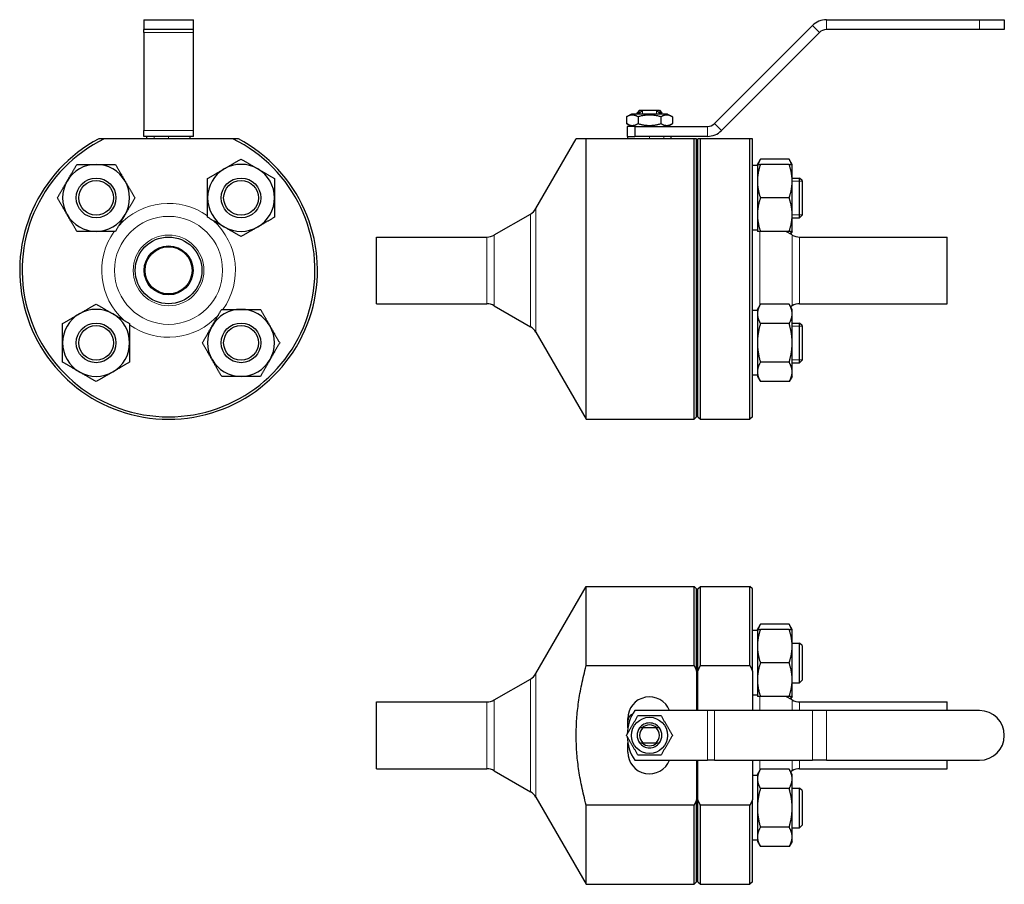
# Model space of a CAD drawing. Header units: millimetres. Extents: x 94 to 491, y 47 to 396.
import ezdxf

# ---------------------------------------------------------------- set-up
doc = ezdxf.new("R2010")
doc.units = ezdxf.units.MM
doc.layers.add('Widoczne (ISO)', color=7, linetype='Continuous', lineweight=25)
doc.layers.add('Widoczne wąskie (ISO)', color=7, linetype='Continuous', lineweight=20)

msp = doc.modelspace()

# ---------------------------------------------------------------- linework, layer by layer
at = {"layer": 'Widoczne (ISO)'}
for p, q in [((143.99, 395.67), (163.99, 395.67)), ((143.99, 395.67), (143.99, 391.67)), ((163.99, 391.67), (163.99, 395.67)), ((373.99, 353.84), (413.48, 393.33)), ((419.14, 395.67), (480.82, 395.67)), ((480.82, 395.67), (490.82, 395.67)), ((490.82, 395.67), (490.82, 391.67)), ((143.99, 390.5), (143.99, 391.67)), ((163.99, 391.67), (143.99, 391.67)), ((143.99, 390.5), (143.99, 351.02)), ((163.99, 390.5), (163.99, 391.67)), ((163.99, 351.02), (163.99, 390.5)), ((416.31, 390.5), (376.82, 351.02)), ((480.82, 391.67), (419.14, 391.67)), ((490.82, 391.67), (480.82, 391.67)), ((340.52, 357.67), (338.58, 356.55)), ((355.12, 357.67), (340.52, 357.67)), ((343.82, 359.17), (342.82, 358.17)), ((343.82, 358.17), (342.82, 358.17)), ((342.82, 357.67), (342.82, 358.17)), ((343.82, 359.17), (345.18, 359.17)), ((343.82, 357.67), (343.82, 358.17)), ((345.18, 359.17), (350.47, 359.17)), ((350.47, 359.17), (351.82, 359.17)), ((351.82, 359.17), (352.82, 358.17)), ((351.82, 358.17), (351.82, 357.67)), ((352.82, 358.17), (351.82, 358.17)), ((352.82, 357.67), (352.82, 358.17)), ((355.12, 357.67), (357.06, 356.55)), ((338.58, 356.55), (338.58, 353.79)), ((340.52, 352.67), (338.58, 353.79)), ((343.2, 356.55), (343.2, 353.79)), ((352.44, 356.55), (352.44, 353.79)), ((355.12, 352.67), (357.06, 353.79)), ((357.06, 356.55), (357.06, 353.79)), ((143.99, 348.67), (143.99, 351.02)), ((163.99, 348.67), (163.99, 351.02)), ((341.86, 352.67), (338.82, 352.67)), ((338.82, 352.67), (338.82, 348.67)), ((341.86, 352.67), (371.16, 352.67)), ((341.86, 352.67), (341.86, 348.67)), ((179.91, 347.67), (128.06, 347.67)), ((163.99, 348.67), (143.99, 348.67)), ((145.24, 347.67), (145.24, 348.67)), ((162.74, 347.67), (162.74, 348.67)), ((302.05, 319.56), (318.28, 347.67)), ((365.82, 347.67), (322.32, 347.67)), ((322.32, 234.67), (322.32, 347.67)), ((338.82, 348.67), (341.86, 348.67)), ((339.07, 347.67), (339.07, 348.67)), ((371.16, 348.67), (341.86, 348.67)), ((356.57, 347.67), (356.57, 348.67)), ((365.82, 234.67), (365.82, 347.67)), ((366.82, 235.67), (366.82, 347.67)), ((367.32, 235.67), (367.32, 347.67)), ((388.32, 347.67), (368.32, 347.67)), ((368.32, 234.67), (368.32, 347.67)), ((388.32, 234.67), (388.32, 347.67)), ((389.32, 235.67), (389.32, 347.67)), ((391.32, 337.38), (392.53, 339.46)), ((391.32, 337.38), (391.32, 330.63)), ((404.12, 339.46), (392.53, 339.46)), ((404.12, 337.38), (392.53, 337.38)), ((405.32, 337.38), (404.12, 339.46)), ((405.32, 330.63), (405.32, 337.38)), ((391.32, 336.88), (389.32, 336.88)), ((391.32, 330.63), (391.32, 317.13)), ((405.32, 331.88), (408.32, 331.88)), ((405.32, 317.13), (405.32, 330.63)), ((408.32, 315.88), (408.32, 331.88)), ((409.32, 330.88), (408.32, 331.88)), ((409.32, 330.88), (409.32, 316.88)), ((366.82, 323.67), (367.32, 323.67)), ((404.12, 323.88), (392.53, 323.88)), ((285.23, 308.93), (299.86, 317.37)), ((391.32, 317.13), (391.32, 310.38)), ((405.32, 310.38), (405.32, 317.13)), ((405.32, 315.88), (408.32, 315.88)), ((409.32, 316.88), (408.32, 315.88)), ((391.32, 310.88), (389.32, 310.88)), ((404.12, 310.38), (392.53, 310.38)), ((405.34, 308.93), (402.83, 310.38)), ((405.32, 310.38), (404.7, 309.29)), ((237.82, 281.22), (237.82, 308.12)), ((237.82, 308.12), (282.23, 308.12)), ((408.34, 308.12), (467.82, 308.12)), ((467.82, 281.22), (467.82, 308.12)), ((237.82, 281.22), (282.23, 281.22)), ((285.23, 280.42), (299.86, 271.98)), ((391.32, 278.47), (389.32, 278.47)), ((391.32, 278.97), (392.53, 281.06)), ((391.32, 278.97), (391.32, 277.16)), ((404.12, 281.06), (392.53, 281.06)), ((405.32, 278.97), (404.12, 281.06)), ((405.34, 280.42), (404.7, 280.05)), ((405.32, 277.16), (405.32, 278.97)), ((408.34, 281.22), (467.82, 281.22)), ((391.32, 277.16), (391.32, 265.47)), ((405.32, 265.47), (405.32, 277.16)), ((404.12, 273.26), (392.53, 273.26)), ((405.32, 273.47), (408.32, 273.47)), ((408.32, 257.47), (408.32, 273.47)), ((409.32, 272.47), (408.32, 273.47)), ((409.32, 272.47), (409.32, 258.47)), ((302.05, 269.78), (322.32, 234.67)), ((366.82, 265.67), (367.32, 265.67)), ((391.32, 265.47), (391.32, 253.78)), ((405.32, 253.78), (405.32, 265.47)), ((409.32, 258.47), (408.32, 257.47)), ((404.12, 257.67), (392.53, 257.67)), ((405.32, 257.47), (408.32, 257.47)), ((391.32, 252.47), (389.32, 252.47)), ((391.32, 253.78), (391.32, 251.97)), ((391.32, 251.97), (392.53, 249.88)), ((405.32, 251.97), (404.12, 249.88)), ((405.32, 251.97), (405.32, 253.78)), ((404.12, 249.88), (392.53, 249.88)), ((322.32, 234.67), (365.82, 234.67)), ((366.82, 235.67), (365.82, 234.67)), ((367.32, 235.67), (368.32, 234.67)), ((368.32, 234.67), (388.32, 234.67)), ((389.32, 235.67), (388.32, 234.67)), ((302.05, 132.22), (322.32, 167.33)), ((322.32, 135.45), (322.32, 167.33)), ((322.32, 167.33), (365.82, 167.33)), ((365.82, 135.45), (365.82, 167.33)), ((366.82, 166.33), (365.82, 167.33)), ((367.32, 166.33), (368.32, 167.33)), ((368.32, 135.45), (368.32, 167.33)), ((368.32, 167.33), (388.32, 167.33)), ((388.32, 135.45), (388.32, 167.33)), ((389.32, 166.33), (388.32, 167.33)), ((366.82, 133.25), (366.82, 166.33)), ((367.32, 133.25), (367.32, 166.33)), ((389.32, 133.25), (389.32, 166.33)), ((391.32, 150.03), (392.53, 152.12)), ((404.12, 152.12), (392.53, 152.12)), ((405.32, 150.03), (404.12, 152.12)), ((391.32, 149.53), (389.32, 149.53)), ((391.32, 150.03), (391.32, 143.28)), ((404.12, 150.03), (392.53, 150.03)), ((405.32, 143.28), (405.32, 150.03)), ((391.32, 143.28), (391.32, 129.78)), ((405.32, 144.53), (408.32, 144.53)), ((405.32, 129.78), (405.32, 143.28)), ((408.32, 128.53), (408.32, 144.53)), ((409.32, 143.53), (408.32, 144.53)), ((409.32, 143.53), (409.32, 129.53)), ((322.32, 135.45), (365.82, 135.45)), ((366.82, 136.33), (367.32, 136.33)), ((368.32, 135.45), (388.32, 135.45)), ((404.12, 136.53), (392.53, 136.53)), ((366.82, 133.25), (366.82, 117.33)), ((367.32, 117.33), (367.32, 133.25)), ((389.32, 133.25), (389.32, 117.33)), ((285.23, 121.58), (299.86, 130.02)), ((391.32, 129.78), (391.32, 123.03)), ((405.32, 123.03), (405.32, 129.78)), ((405.32, 128.53), (408.32, 128.53)), ((409.32, 129.53), (408.32, 128.53)), ((391.32, 123.53), (389.32, 123.53)), ((404.12, 123.03), (392.53, 123.03)), ((405.34, 121.58), (402.83, 123.03)), ((405.32, 123.03), (404.7, 121.95)), ((237.82, 93.88), (237.82, 120.78)), ((237.82, 120.78), (282.23, 120.78)), ((408.34, 120.78), (467.82, 120.78)), ((467.82, 117.33), (467.82, 120.78)), ((371.16, 117.33), (341.86, 117.33)), ((373.99, 117.33), (371.16, 117.33)), ((413.48, 117.33), (373.99, 117.33)), ((419.14, 117.33), (413.48, 117.33)), ((480.82, 117.33), (419.14, 117.33)), ((339.07, 113.08), (339.07, 114.08)), ((339.07, 110.31), (339.07, 113.08)), ((350.47, 110.33), (345.18, 110.33)), ((339.07, 100.58), (339.07, 104.34)), ((345.18, 104.33), (350.47, 104.33)), ((341.86, 97.33), (371.16, 97.33)), ((366.82, 97.33), (366.82, 81.4)), ((367.32, 81.4), (367.32, 97.33)), ((373.99, 97.33), (371.16, 97.33)), ((373.99, 97.33), (413.48, 97.33)), ((389.32, 97.33), (389.32, 81.4)), ((419.14, 97.33), (413.48, 97.33)), ((419.14, 97.33), (480.82, 97.33)), ((467.82, 93.88), (467.82, 97.33)), ((237.82, 93.88), (282.23, 93.88)), ((285.23, 93.07), (299.86, 84.63)), ((391.32, 91.62), (392.53, 93.71)), ((391.32, 91.62), (391.32, 89.81)), ((404.12, 93.71), (392.53, 93.71)), ((405.32, 91.62), (404.12, 93.71)), ((405.34, 93.07), (404.7, 92.7)), ((405.32, 89.81), (405.32, 91.62)), ((408.34, 93.88), (467.82, 93.88)), ((391.32, 91.12), (389.32, 91.12)), ((391.32, 89.81), (391.32, 78.12)), ((405.32, 78.12), (405.32, 89.81)), ((404.12, 85.92), (392.53, 85.92)), ((405.32, 86.12), (408.32, 86.12)), ((408.32, 70.12), (408.32, 86.12)), ((409.32, 85.12), (408.32, 86.12)), ((409.32, 85.12), (409.32, 71.12)), ((302.05, 82.43), (322.32, 47.33)), ((366.82, 48.33), (366.82, 81.4)), ((367.32, 48.33), (367.32, 81.4)), ((389.32, 48.33), (389.32, 81.4)), ((365.82, 79.2), (322.32, 79.2)), ((322.32, 47.33), (322.32, 79.2)), ((365.82, 47.33), (365.82, 79.2)), ((366.82, 78.33), (367.32, 78.33)), ((388.32, 79.2), (368.32, 79.2)), ((368.32, 47.33), (368.32, 79.2)), ((388.32, 47.33), (388.32, 79.2)), ((391.32, 78.12), (391.32, 66.43)), ((405.32, 66.43), (405.32, 78.12)), ((404.12, 70.33), (392.53, 70.33)), ((405.32, 70.12), (408.32, 70.12)), ((409.32, 71.12), (408.32, 70.12)), ((391.32, 65.12), (389.32, 65.12)), ((391.32, 66.43), (391.32, 64.62)), ((391.32, 64.62), (392.53, 62.53)), ((405.32, 64.62), (404.12, 62.53)), ((405.32, 64.62), (405.32, 66.43)), ((404.12, 62.53), (392.53, 62.53)), ((366.82, 48.33), (365.82, 47.33)), ((367.32, 48.33), (368.32, 47.33)), ((389.32, 48.33), (388.32, 47.33)), ((322.32, 47.33), (365.82, 47.33)), ((368.32, 47.33), (388.32, 47.33))]:
    msp.add_line(p, q, dxfattribs=at)
for centre, radius in [((124.78, 323.88), 8), ((124.78, 323.88), 7), ((183.19, 323.88), 8), ((183.19, 323.88), 7), ((153.99, 294.67), 13.45), ((153.99, 294.67), 9.85), ((153.99, 294.67), 9.5), ((124.78, 265.47), 8), ((124.78, 265.47), 7), ((183.19, 265.47), 8), ((183.19, 265.47), 7), ((347.82, 107.33), 7.3)]:
    msp.add_circle(centre, radius, dxfattribs=at)
for centre, radius, start, end in [((419.14, 387.67), 8, 90, 135), ((419.14, 387.67), 4, 90, 135), ((371.16, 356.67), 4, 270, 315), ((371.16, 356.67), 8, 270, 315), ((153.99, 294.67), 60, 117.9529, 62.0471), ((153.99, 294.67), 59, 116.0638, 63.9362), ((124.78, 323.88), 13.5, 90, 150), ((124.78, 323.88), 13.5, 30, 90), ((183.19, 323.88), 13.5, 60, 120), ((183.19, 323.88), 13.5, 120, 180), ((183.19, 323.88), 13.5, 0, 60), ((124.78, 323.88), 13.5, 150, 210), ((124.78, 323.88), 13.5, 330, 30), ((183.19, 323.88), 13.5, 180, 240), ((183.19, 323.88), 13.5, 300, 0), ((296.86, 322.56), 6, 300, 330), ((124.78, 323.88), 13.5, 210, 270), ((124.78, 323.88), 13.5, 270, 330), ((183.19, 323.88), 13.5, 240, 300), ((282.23, 314.12), 6, 270, 300), ((408.34, 314.12), 6, 240, 270), ((124.78, 265.47), 13.5, 60, 120), ((183.19, 265.47), 13.5, 90, 150), ((183.19, 265.47), 13.5, 30, 90), ((282.23, 275.22), 6, 60, 90), ((408.34, 275.22), 6, 90, 120), ((124.78, 265.47), 13.5, 120, 180), ((124.78, 265.47), 13.5, 0, 60), ((183.19, 265.47), 13.5, 150, 210), ((183.19, 265.47), 13.5, 330, 30), ((296.86, 266.78), 6, 30, 60), ((124.78, 265.47), 13.5, 180, 240), ((124.78, 265.47), 13.5, 300, 0), ((183.19, 265.47), 13.5, 210, 270), ((183.19, 265.47), 13.5, 270, 330), ((124.78, 265.47), 13.5, 240, 300), ((296.86, 135.22), 6, 300, 330), ((282.23, 126.78), 6, 270, 300), ((347.82, 114.08), 8.75, 21.8037, 180), ((408.34, 126.78), 6, 240, 270), ((356.82, 107.33), 18, 146.251, 178.6629), ((342.07, 113.08), 3, 111.3688, 180), ((480.82, 107.33), 10, 270, 90), ((347.82, 107.33), 5, 36.8708, 143.1292), ((347.82, 107.33), 4.19, 45.7525, 134.2475), ((347.82, 107.33), 5, 143.1301, 216.8699), ((347.82, 107.33), 4, 131.4096, 228.5904), ((347.82, 107.33), 4, 311.4096, 48.5904), ((347.82, 107.33), 5, 323.1301, 36.8699), ((356.82, 107.33), 18, 181.3371, 213.749), ((347.82, 107.33), 5, 216.8708, 323.1292), ((347.82, 107.33), 4.19, 225.7525, 314.2475), ((347.82, 100.58), 8.75, 180, 338.1963), ((282.23, 87.88), 6, 60, 90), ((408.34, 87.88), 6, 90, 120), ((296.86, 79.43), 6, 30, 60)]:
    msp.add_arc(centre, radius, start, end, dxfattribs=at)
for points, weights in [([(343.2, 356.55), (340.89, 357.89), (338.58, 356.55)], [1, 1.15470053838, 1]), ([(352.44, 356.55), (347.82, 357.89), (343.2, 356.55)], [1, 1.15470053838, 1]), ([(343.82, 358.17), (344.57, 358.77), (345.18, 359.17)], [1, 1.01151686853, 1]), ([(350.47, 359.17), (351.07, 358.77), (351.82, 358.17)], [1, 1.01151686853, 1]), ([(357.06, 356.55), (354.75, 357.89), (352.44, 356.55)], [1, 1.15470053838, 1]), ([(338.58, 353.79), (340.89, 352.46), (343.2, 353.79)], [1, 1.15470053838, 1]), ([(343.2, 353.79), (347.82, 352.46), (352.44, 353.79)], [1, 1.15470053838, 1]), ([(352.44, 353.79), (354.75, 352.46), (357.06, 353.79)], [1, 1.15470053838, 1]), ([(128.06, 347.67), (126.97, 347.67), (125.86, 347.67)], [1, 1.00017120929, 1]), ([(182.11, 347.67), (181, 347.67), (179.91, 347.67)], [1, 1.00017120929, 1]), ([(322.32, 347.67), (318.28, 347.67), (318.28, 347.67)], [1, 1.06603773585, 1.06603773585]), ([(366.82, 347.67), (366.34, 347.67), (365.82, 347.67)], [1, 1.00017120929, 1]), ([(368.32, 347.67), (367.8, 347.67), (367.32, 347.67)], [1, 1.00017120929, 1]), ([(389.32, 347.67), (388.84, 347.67), (388.32, 347.67)], [1, 1.00017120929, 1]), ([(113.09, 330.63), (114.9, 333.76), (116.99, 337.38)], [1, 1.0379548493, 1]), ([(116.99, 337.38), (121.17, 337.38), (124.78, 337.38)], [1, 1.0379548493, 1]), ([(124.78, 337.38), (128.4, 337.38), (132.58, 337.38)], [1, 1.0379548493, 1]), ([(132.58, 337.38), (134.67, 333.76), (136.47, 330.63)], [1, 1.0379548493, 1]), ([(176.44, 335.57), (179.57, 337.38), (183.19, 339.46)], [1, 1.0379548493, 1]), ([(183.19, 339.46), (186.81, 337.38), (189.94, 335.57)], [1, 1.0379548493, 1]), ([(392.53, 337.38), (391.32, 333.76), (391.32, 330.63)], [1, 1.0379548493, 1]), ([(391.32, 337.38), (391.32, 337.38), (392.53, 337.38)], [1, 1.0379548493, 1]), ([(392.53, 339.46), (391.89, 338.36), (391.6, 337.38)], [1, 1.01965956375, 1.01895290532]), ([(405.05, 337.38), (404.75, 338.36), (404.12, 339.46)], [1.01895290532, 1.01965956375, 1]), ([(405.32, 330.63), (405.32, 333.76), (404.12, 337.38)], [1, 1.0379548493, 1]), ([(404.12, 337.38), (405.32, 337.38), (405.32, 337.38)], [1, 1.0379548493, 1]), ([(169.69, 331.67), (173.31, 333.76), (176.44, 335.57)], [1, 1.0379548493, 1]), ([(189.94, 335.57), (193.07, 333.76), (196.69, 331.67)], [1, 1.0379548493, 1]), ([(109.19, 323.88), (111.28, 327.49), (113.09, 330.63)], [1, 1.0379548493, 1]), ([(136.47, 330.63), (138.28, 327.49), (140.37, 323.88)], [1, 1.0379548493, 1]), ([(169.69, 323.88), (169.69, 327.49), (169.69, 331.67)], [1, 1.0379548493, 1]), ([(196.69, 331.67), (196.69, 327.49), (196.69, 323.88)], [1, 1.0379548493, 1]), ([(391.32, 330.63), (391.32, 327.49), (392.53, 323.88)], [1, 1.0379548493, 1]), ([(404.12, 323.88), (405.32, 327.49), (405.32, 330.63)], [1, 1.0379548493, 1]), ([(113.09, 317.13), (111.28, 320.26), (109.19, 323.88)], [1, 1.0379548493, 1]), ([(140.37, 323.88), (138.28, 320.26), (136.47, 317.13)], [1, 1.0379548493, 1]), ([(169.69, 316.08), (169.69, 320.26), (169.69, 323.88)], [1, 1.0379548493, 1]), ([(196.69, 323.88), (196.69, 320.26), (196.69, 316.08)], [1, 1.0379548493, 1]), ([(392.53, 323.88), (391.32, 320.26), (391.32, 317.13)], [1, 1.0379548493, 1]), ([(405.32, 317.13), (405.32, 320.26), (404.12, 323.88)], [1, 1.0379548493, 1]), ([(116.99, 310.38), (114.9, 313.99), (113.09, 317.13)], [1, 1.0379548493, 1]), ([(136.47, 317.13), (134.67, 313.99), (132.58, 310.38)], [1, 1.0379548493, 1]), ([(176.44, 312.18), (173.31, 313.99), (169.69, 316.08)], [1, 1.0379548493, 1]), ([(196.69, 316.08), (193.07, 313.99), (189.94, 312.18)], [1, 1.0379548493, 1]), ([(391.32, 317.13), (391.32, 313.99), (392.53, 310.38)], [1, 1.0379548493, 1]), ([(404.12, 310.38), (405.32, 313.99), (405.32, 317.13)], [1, 1.0379548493, 1]), ([(124.78, 310.38), (121.17, 310.38), (116.99, 310.38)], [1, 1.0379548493, 1]), ([(132.58, 310.38), (128.4, 310.38), (124.78, 310.38)], [1, 1.0379548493, 1]), ([(183.19, 308.29), (179.57, 310.38), (176.44, 312.18)], [1, 1.0379548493, 1]), ([(189.94, 312.18), (186.81, 310.38), (183.19, 308.29)], [1, 1.0379548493, 1]), ([(392.53, 310.38), (391.32, 310.38), (391.32, 310.38)], [1, 1.0379548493, 1]), ([(405.32, 310.38), (405.32, 310.38), (404.12, 310.38)], [1, 1.0379548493, 1]), ([(404.65, 309.32), (404.89, 309.86), (405.05, 310.38)], [1.01417137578, 1.01932070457, 1.01895290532]), ([(118.03, 277.16), (121.17, 278.97), (124.78, 281.06)], [1, 1.0379548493, 1]), ([(124.78, 281.06), (128.4, 278.97), (131.53, 277.16)], [1, 1.0379548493, 1]), ([(171.5, 272.22), (173.31, 275.35), (175.4, 278.97)], [1, 1.0379548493, 1]), ([(175.4, 278.97), (179.57, 278.97), (183.19, 278.97)], [1, 1.0379548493, 1]), ([(183.19, 278.97), (186.81, 278.97), (190.98, 278.97)], [1, 1.0379548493, 1]), ([(190.98, 278.97), (193.07, 275.35), (194.88, 272.22)], [1, 1.0379548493, 1]), ([(392.53, 281.06), (391.32, 278.97), (391.32, 277.16)], [1, 1.0379548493, 1]), ([(405.32, 277.16), (405.32, 278.97), (404.12, 281.06)], [1, 1.0379548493, 1]), ([(111.28, 273.26), (114.9, 275.35), (118.03, 277.16)], [1, 1.0379548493, 1]), ([(131.53, 277.16), (134.67, 275.35), (138.28, 273.26)], [1, 1.0379548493, 1]), ([(391.32, 277.16), (391.32, 275.35), (392.53, 273.26)], [1, 1.0379548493, 1]), ([(404.12, 273.26), (405.32, 275.35), (405.32, 277.16)], [1, 1.0379548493, 1]), ([(111.28, 265.47), (111.28, 269.09), (111.28, 273.26)], [1, 1.0379548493, 1]), ([(138.28, 273.26), (138.28, 269.09), (138.28, 265.47)], [1, 1.0379548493, 1]), ([(167.6, 265.47), (169.69, 269.09), (171.5, 272.22)], [1, 1.0379548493, 1]), ([(194.88, 272.22), (196.69, 269.09), (198.78, 265.47)], [1, 1.0379548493, 1]), ([(392.53, 273.26), (391.32, 269.09), (391.32, 265.47)], [1, 1.0379548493, 1]), ([(405.32, 265.47), (405.32, 269.09), (404.12, 273.26)], [1, 1.0379548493, 1]), ([(111.28, 257.67), (111.28, 261.85), (111.28, 265.47)], [1, 1.0379548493, 1]), ([(138.28, 265.47), (138.28, 261.85), (138.28, 257.67)], [1, 1.0379548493, 1]), ([(171.5, 258.72), (169.69, 261.85), (167.6, 265.47)], [1, 1.0379548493, 1]), ([(198.78, 265.47), (196.69, 261.85), (194.88, 258.72)], [1, 1.0379548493, 1]), ([(391.32, 265.47), (391.32, 261.85), (392.53, 257.67)], [1, 1.0379548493, 1]), ([(404.12, 257.67), (405.32, 261.85), (405.32, 265.47)], [1, 1.0379548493, 1]), ([(175.4, 251.97), (173.31, 255.59), (171.5, 258.72)], [1, 1.0379548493, 1]), ([(194.88, 258.72), (193.07, 255.59), (190.98, 251.97)], [1, 1.0379548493, 1]), ([(118.03, 253.78), (114.9, 255.59), (111.28, 257.67)], [1, 1.0379548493, 1]), ([(138.28, 257.67), (134.67, 255.59), (131.53, 253.78)], [1, 1.0379548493, 1]), ([(392.53, 257.67), (391.32, 255.59), (391.32, 253.78)], [1, 1.0379548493, 1]), ([(405.32, 253.78), (405.32, 255.59), (404.12, 257.67)], [1, 1.0379548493, 1]), ([(124.78, 249.88), (121.17, 251.97), (118.03, 253.78)], [1, 1.0379548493, 1]), ([(131.53, 253.78), (128.4, 251.97), (124.78, 249.88)], [1, 1.0379548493, 1]), ([(183.19, 251.97), (179.57, 251.97), (175.4, 251.97)], [1, 1.0379548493, 1]), ([(190.98, 251.97), (186.81, 251.97), (183.19, 251.97)], [1, 1.0379548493, 1]), ([(391.32, 253.78), (391.32, 251.97), (392.53, 249.88)], [1, 1.0379548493, 1]), ([(404.12, 249.88), (405.32, 251.97), (405.32, 253.78)], [1, 1.0379548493, 1]), ([(392.53, 152.12), (391.89, 151.02), (391.6, 150.03)], [1, 1.01965956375, 1.01895290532]), ([(405.05, 150.03), (404.75, 151.02), (404.12, 152.12)], [1.01895290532, 1.01965956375, 1]), ([(392.53, 150.03), (391.32, 146.41), (391.32, 143.28)], [1, 1.0379548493, 1]), ([(391.32, 150.03), (391.32, 150.03), (392.53, 150.03)], [1, 1.0379548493, 1]), ([(405.32, 143.28), (405.32, 146.41), (404.12, 150.03)], [1, 1.0379548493, 1]), ([(404.12, 150.03), (405.32, 150.03), (405.32, 150.03)], [1, 1.0379548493, 1]), ([(391.32, 143.28), (391.32, 140.15), (392.53, 136.53)], [1, 1.0379548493, 1]), ([(404.12, 136.53), (405.32, 140.15), (405.32, 143.28)], [1, 1.0379548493, 1]), ([(322.32, 79.2), (314.71, 107.33), (322.32, 135.45)], [1, 1.1320754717, 1]), ([(365.82, 135.45), (366.34, 134.34), (366.82, 133.25)], [1, 1.00017120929, 1]), ([(367.32, 133.25), (367.8, 134.34), (368.32, 135.45)], [1, 1.00017120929, 1]), ([(388.32, 135.45), (388.84, 134.34), (389.32, 133.25)], [1, 1.00017120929, 1]), ([(392.53, 136.53), (391.32, 132.91), (391.32, 129.78)], [1, 1.0379548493, 1]), ([(405.32, 129.78), (405.32, 132.91), (404.12, 136.53)], [1, 1.0379548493, 1]), ([(391.32, 129.78), (391.32, 126.65), (392.53, 123.03)], [1, 1.0379548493, 1]), ([(404.12, 123.03), (405.32, 126.65), (405.32, 129.78)], [1, 1.0379548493, 1]), ([(392.53, 123.03), (391.32, 123.03), (391.32, 123.03)], [1, 1.0379548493, 1]), ([(405.32, 123.03), (405.32, 123.03), (404.12, 123.03)], [1, 1.0379548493, 1]), ([(404.65, 121.98), (404.89, 122.51), (405.05, 123.03)], [1.01417137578, 1.01932070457, 1.01895290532]), ([(338.58, 107.33), (340.89, 111.33), (343.2, 115.33)], [1, 1.15470053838, 1]), ([(343.2, 115.33), (347.82, 115.33), (352.44, 115.33)], [1, 1.15470053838, 1]), ([(352.44, 115.33), (354.75, 111.33), (357.06, 107.33)], [1, 1.15470053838, 1]), ([(343.2, 99.33), (340.89, 103.33), (338.58, 107.33)], [1, 1.15470053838, 1]), ([(345.18, 110.33), (344.57, 110.33), (343.82, 110.33)], [1, 1.01151686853, 1]), ([(351.82, 110.33), (351.07, 110.33), (350.47, 110.33)], [1, 1.01151686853, 1]), ([(357.06, 107.33), (354.75, 103.33), (352.44, 99.33)], [1, 1.15470053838, 1]), ([(343.82, 104.33), (344.57, 104.33), (345.18, 104.33)], [1, 1.01151686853, 1]), ([(350.47, 104.33), (351.07, 104.33), (351.82, 104.33)], [1, 1.01151686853, 1]), ([(352.44, 99.33), (347.82, 99.33), (343.2, 99.33)], [1, 1.15470053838, 1]), ([(392.53, 93.71), (391.32, 91.62), (391.32, 89.81)], [1, 1.0379548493, 1]), ([(405.32, 89.81), (405.32, 91.62), (404.12, 93.71)], [1, 1.0379548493, 1]), ([(391.32, 89.81), (391.32, 88), (392.53, 85.92)], [1, 1.0379548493, 1]), ([(404.12, 85.92), (405.32, 88), (405.32, 89.81)], [1, 1.0379548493, 1]), ([(392.53, 85.92), (391.32, 81.74), (391.32, 78.12)], [1, 1.0379548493, 1]), ([(405.32, 78.12), (405.32, 81.74), (404.12, 85.92)], [1, 1.0379548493, 1]), ([(366.82, 81.4), (366.34, 80.31), (365.82, 79.2)], [1, 1.00017120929, 1]), ([(368.32, 79.2), (367.8, 80.31), (367.32, 81.4)], [1, 1.00017120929, 1]), ([(389.32, 81.4), (388.84, 80.31), (388.32, 79.2)], [1, 1.00017120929, 1]), ([(391.32, 78.12), (391.32, 74.5), (392.53, 70.33)], [1, 1.0379548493, 1]), ([(404.12, 70.33), (405.32, 74.5), (405.32, 78.12)], [1, 1.0379548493, 1]), ([(392.53, 70.33), (391.32, 68.24), (391.32, 66.43)], [1, 1.0379548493, 1]), ([(405.32, 66.43), (405.32, 68.24), (404.12, 70.33)], [1, 1.0379548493, 1]), ([(391.32, 66.43), (391.32, 64.62), (392.53, 62.53)], [1, 1.0379548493, 1]), ([(404.12, 62.53), (405.32, 64.62), (405.32, 66.43)], [1, 1.0379548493, 1])]:
    msp.add_rational_spline(points, weights, degree=2, dxfattribs=at)
at = {"layer": 'Widoczne wąskie (ISO)'}
for p, q in [((416.31, 390.5), (413.48, 393.33)), ((419.14, 395.67), (419.14, 391.67)), ((480.82, 395.67), (480.82, 391.67)), ((163.99, 390.5), (143.99, 390.5)), ((343.72, 359.07), (343.72, 357.67)), ((345.02, 359.07), (345.02, 357.67)), ((350.62, 357.67), (350.62, 359.07)), ((351.92, 357.67), (351.92, 359.07)), ((373.99, 353.84), (376.82, 351.02)), ((143.99, 351.02), (163.99, 351.02)), ((371.16, 348.67), (371.16, 352.67)), ((148.24, 347.67), (148.24, 348.67)), ((153.99, 347.67), (153.99, 348.67)), ((347.82, 347.67), (347.82, 348.67)), ((353.57, 347.67), (353.57, 348.67)), ((409.32, 330.67), (405.32, 330.67)), ((302.05, 269.78), (302.05, 319.56)), ((299.86, 271.98), (299.86, 317.37)), ((405.32, 317.08), (409.32, 317.08)), ((392.32, 280.7), (392.32, 310.38)), ((282.23, 281.22), (282.23, 308.12)), ((285.23, 280.42), (285.23, 308.93)), ((405.34, 280.42), (405.34, 308.93)), ((408.34, 281.22), (408.34, 308.12)), ((409.32, 272.26), (405.32, 272.26)), ((405.32, 258.67), (409.32, 258.67)), ((302.05, 82.43), (302.05, 132.22)), ((299.86, 84.63), (299.86, 130.02)), ((392.32, 117.33), (392.32, 123.03)), ((282.23, 93.88), (282.23, 120.78)), ((285.23, 93.07), (285.23, 121.58)), ((405.34, 117.33), (405.34, 121.58)), ((408.34, 117.33), (408.34, 120.78)), ((371.16, 97.33), (371.16, 117.33)), ((373.99, 117.33), (373.99, 97.33)), ((413.48, 97.33), (413.48, 117.33)), ((419.14, 117.33), (419.14, 97.33)), ((392.32, 93.35), (392.32, 97.33)), ((405.34, 93.07), (405.34, 97.33)), ((408.34, 93.88), (408.34, 97.33))]:
    msp.add_line(p, q, dxfattribs=at)
for radius in [21.77, 14.25]:
    msp.add_circle((153.99, 294.67), radius, dxfattribs=at)
for start, end in [(54.3815, 138.184), (324.3815, 48.184), (144.3815, 228.184), (234.3815, 318.184)]:
    msp.add_arc((153.99, 294.67), 26.96, start, end, dxfattribs=at)

doc.saveas('drawing.dxf')
